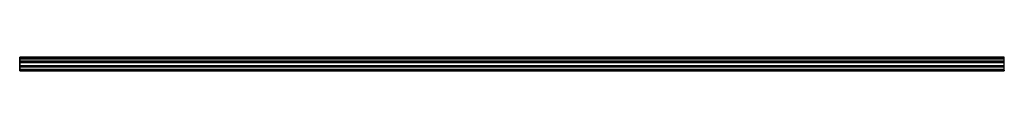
# Model space of a CAD drawing. Header units: millimetres. Extents: x 0 to 2500, y -17 to 17.
import ezdxf

# ---------------------------------------------------------------- set-up
doc = ezdxf.new("R2010")
doc.units = ezdxf.units.MM
doc.header["$LTSCALE"] = 10
doc.linetypes.add('ALLCAD_Strich', pattern=[0.2, 0.15, -0.05])
for name, color, linetype in [('BESCH_KONT_sich_schn_ansi_2d', 40, 'Continuous'), ('BESCH_KONT_sich_schn_grun_2d', 10, 'Continuous'), ('BESCH_KONT_sich_schn_seit_2d', 160, 'Continuous')]:
    doc.layers.add(name, color=color, linetype=linetype)

msp = doc.modelspace()

# ---------------------------------------------------------------- linework, layer by layer
at = {"layer": 'BESCH_KONT_sich_schn_ansi_2d', "linetype": 'ALLCAD_Strich'}
for p, q in [((0, -17, -5), (2500, -17, -5)), ((0, -17, -4.5), (2500, -17, -4.5)), ((0, -17, -2.5), (2500, -17, -2.5)), ((0, -17, -30), (2500, -17, -30)), ((0, -17, -28.5), (2500, -17, -28.5)), ((0, -17, -29.5), (2500, -17, -29.5)), ((0, -17, -31), (2500, -17, -31)), ((0, -17, -4.5), (0, -17, -4.5)), ((0, -17, -4.5), (0, -17, -4.5)), ((0, -17, -4.5), (0, -17, -4.5)), ((0, -17, -4.5), (0, -17, -4.5)), ((0, -17, -4.5), (0, -17, -4.5)), ((0, -17, -4.5), (0, -17, -4.5)), ((0, -17, -4.5), (0, -17, -4.5)), ((0, -17, -4.5), (0, -17, -4.5)), ((0, -17, -4.5), (0, -17, -4.5)), ((0, -17, -4.5), (0, -17, -4.5)), ((0, -17, -4.5), (0, -17, -4.5)), ((0, -17, -4.5), (0, -17, -4.5)), ((0, -17, -4.5), (0, -17, -4.5)), ((0, -17, -4.5), (0, -17, -4.5)), ((0, -17, -4.5), (0, -17, -4.5)), ((0, -17, -4.5), (0, -17, -4.5)), ((0, -17, -4.5), (0, -17, -4.5)), ((0, -17, -4.5), (0, -17, -4.5)), ((0, -17, -4.5), (0, -17, -4.5)), ((0, -17, -4.5), (0, -17, -4.5)), ((0, -17, -4.5), (0, -17, -4.5)), ((0, -17, -4.5), (0, -17, -4.5)), ((0, -17, -4.5), (0, -17, -4.5)), ((0, -17), (2500, -17)), ((0, -17, -1), (0, -17)), ((0, -17, -33), (0, -17, -31.5)), ((2500, -17, -33), (0, -17, -33)), ((0, -17, -31.5), (2500, -17, -31.5)), ((0, -17, -1), (0, -17, -31.5)), ((2500, -17, -1), (0, -17, -1)), ((2500, -17), (2500, -17, -1)), ((2500, -17, -31.5), (2500, -17, -33)), ((2500, -17, -1), (2500, -17, -31.5))]:
    msp.add_line(p, q, dxfattribs=at)
at = {"layer": 'BESCH_KONT_sich_schn_ansi_2d', "linetype": 'ALLCAD_Strich', "extrusion": (0, 1, 0)}
for radius, start, end in [(0.00271, 270, 360), (0.00271, 0, 90), (0.00116, 180, 270), (0.00116, 90, 180), (0.00271, 270, 360), (0.00271, 0, 90), (0.00116, 180, 270), (0.00116, 90, 180), (0.00093, 180, 270), (0.00093, 90, 180)]:
    msp.add_arc((0, -4.5, -17), radius, start, end, dxfattribs=at)
at = {"layer": 'BESCH_KONT_sich_schn_ansi_2d', "linetype": 'ALLCAD_Strich', "extrusion": (0, -1, 0)}
for radius, start, end in [(0.00116, 90, 180), (0.00116, 180, 270), (0.00271, 0, 90), (0.00271, 270, 360), (0.00116, 90, 180), (0.00116, 180, 270), (0.00271, 0, 90), (0.00271, 270, 360), (0.00217, 0, 90), (0.00217, 270, 0)]:
    msp.add_arc((0, -4.5, 17), radius, start, end, dxfattribs=at)
at = {"layer": 'BESCH_KONT_sich_schn_grun_2d', "linetype": 'ALLCAD_Strich'}
for p, q in [((0, 17, -33), (0, 16.5, -33)), ((2500, 17, -33), (0, 17, -33)), ((0, 16.5, -33), (0, 15.5, -33)), ((0, 16.5, -33), (2500, 16.5, -33)), ((0, 15.5, -33), (0, -15.5, -33)), ((0, 15.5, -33), (2500, 15.5, -33)), ((0, 14.5, -33), (2500, 14.5, -33)), ((0, 12.9, -33), (2500, 12.9, -33)), ((2500, 7.5, -33), (0, 7.5, -33)), ((0, 6, -33), (2500, 6, -33)), ((0, 5.5, -33), (2500, 5.5, -33)), ((0, 4.5, -33), (2500, 4.5, -33)), ((0, 4, -33), (2500, 4, -33)), ((2500, 16.5, -33), (2500, 17, -33)), ((2500, 15.5, -33), (2500, 16.5, -33)), ((2500, -15.5, -33), (2500, 15.5, -33)), ((0, -4, -33), (2500, -4, -33)), ((0, -4.5, -33), (2500, -4.5, -33)), ((0, -5.5, -33), (0, -5.5, -33)), ((0, -5.5, -33), (0, -5.5, -33)), ((0, -5.5, -33), (0, -5.5, -33)), ((0, -5.5, -33), (0, -5.5, -33)), ((0, -5.5, -33), (0, -5.5, -33)), ((0, -5.5, -33), (0, -5.5, -33)), ((0, -5.5, -33), (0, -5.5, -33)), ((0, -5.5, -33), (0, -5.5, -33)), ((0, -5.5, -33), (0, -5.5, -33)), ((0, -5.5, -33), (0, -5.5, -33)), ((0, -5.5, -33), (0, -5.5, -33)), ((0, -5.5, -33), (0, -5.5, -33)), ((0, -5.5, -33), (0, -5.5, -33)), ((0, -5.5, -33), (0, -5.5, -33)), ((0, -5.5, -33), (0, -5.5, -33)), ((0, -5.5, -33), (0, -5.5, -33)), ((0, -5.5, -33), (0, -5.5, -33)), ((0, -5.5, -33), (0, -5.5, -33)), ((0, -5.5, -33), (0, -5.5, -33)), ((0, -5.5, -33), (0, -5.5, -33)), ((0, -5.5, -33), (0, -5.5, -33)), ((0, -5.5, -33), (2500, -5.5, -33)), ((0, -5.5, -33), (0, -5.5, -33)), ((0, -5.5, -33), (0, -5.5, -33)), ((0, -5.5, -33), (0, -5.5, -33)), ((0, -5.5, -33), (0, -5.5, -33)), ((0, -5.5, -33), (0, -5.5, -33)), ((0, -5.5, -33), (0, -5.5, -33)), ((0, -5.5, -33), (0, -5.5, -33)), ((0, -5.5, -33), (0, -5.5, -33)), ((0, -5.5, -33), (0, -5.5, -33)), ((0, -6, -33), (2500, -6, -33)), ((0, -7.5, -33), (2500, -7.5, -33)), ((0, -12.9, -33), (2500, -12.9, -33)), ((0, -14.5, -33), (2500, -14.5, -33)), ((0, -15.5, -33), (2500, -15.5, -33)), ((0, -16.5, -33), (0, -15.5, -33)), ((0, -16.5, -33), (2500, -16.5, -33)), ((0, -17, -33), (0, -16.5, -33)), ((2500, -17, -33), (0, -17, -33)), ((2500, -15.5, -33), (2500, -16.5, -33)), ((2500, -16.5, -33), (2500, -17, -33))]:
    msp.add_line(p, q, dxfattribs=at)
at = {"layer": 'BESCH_KONT_sich_schn_seit_2d', "linetype": 'ALLCAD_Strich'}
for p, q in [((0, 17, -1), (0, 16.5, -1)), ((0, 16.5, -31.5), (0, 17, -31.5)), ((0, 17, -1), (0, 17, -31.5)), ((0, 16.5, -2.5), (0, 15.5, -2.5)), ((0, 16.5, -1), (0, 16.5, -2.5)), ((0, 15.5, -30), (0, 16.5, -30)), ((0, 16.5, -30), (0, 16.5, -31.5)), ((0, 15.5, -2.5), (0, 15.5)), ((0, 15.5, -33), (0, 15.5, -30)), ((0, 15.5, -33), (0, 7.5, -33)), ((0, 15.5), (0, -15.5)), ((0, 14.5, -28.5), (0, 14.5, -2.5)), ((0, 12.9, -28.5), (0, 14.5, -28.5)), ((0, 5.5, -2.5), (0, 14.5, -2.5)), ((0, 12.9, -29.5), (0, 12.9, -28.5)), ((0, 7.5, -31), (0, 12.9, -29.5)), ((0, 7.5, -33), (0, 7.5, -31)), ((0, 5.5, -4.5), (0, 6, -4.5)), ((0, 6, -4.5), (0, 6, -5)), ((0, 6, -5), (0, 4, -5)), ((0, 5.5, -2.5), (0, 5.5, -4.5)), ((0, 4, -4.5), (0, 4.5, -4.5)), ((0, 4.5, -4.5), (0, 4.5, -2.5)), ((0, -4.5, -2.5), (0, 4.5, -2.5)), ((0, 4, -5), (0, 4, -4.5)), ((0, -4, -5), (0, -6, -5)), ((0, -4, -4.5), (0, -4, -5)), ((0, -4.5, -4.5), (0, -4, -4.5)), ((0, -4.5, -2.5), (0, -4.5, -4.5)), ((0, -5.5, -4.5), (0, -5.5, -4.5)), ((0, -5.5, -4.5), (0, -5.5, -4.5)), ((0, -5.5, -4.5), (0, -5.5, -4.5)), ((0, -5.5, -4.5), (0, -5.5, -4.5)), ((0, -5.5, -4.5), (0, -5.5, -4.5)), ((0, -5.5, -4.5), (0, -5.5, -4.5)), ((0, -5.5, -4.5), (0, -5.5, -4.5)), ((0, -5.5, -4.5), (0, -5.5, -4.5)), ((0, -5.5, -4.5), (0, -5.5, -4.5)), ((0, -5.5, -4.5), (0, -5.5, -4.5)), ((0, -5.5, -4.5), (0, -5.5, -4.5)), ((0, -5.5, -4.5), (0, -5.5, -4.5)), ((0, -6, -4.5), (0, -5.5, -4.5)), ((0, -14.5, -2.5), (0, -5.5, -2.5)), ((0, -5.5, -4.5), (0, -5.5, -4.5)), ((0, -5.5, -4.5), (0, -5.5, -4.5)), ((0, -5.5, -4.5), (0, -5.5, -4.5)), ((0, -5.5, -4.5), (0, -5.5, -4.5)), ((0, -5.5, -4.5), (0, -5.5, -4.5)), ((0, -5.5, -4.5), (0, -5.5, -4.5)), ((0, -5.5, -4.5), (0, -5.5, -4.5)), ((0, -5.5, -4.5), (0, -5.5, -2.5)), ((0, -6, -5), (0, -6, -4.5)), ((0, -15.5, -33), (0, -7.5, -33)), ((0, -7.5, -33), (0, -7.5, -31)), ((0, -12.9, -29.5), (0, -7.5, -31)), ((0, -12.9, -28.5), (0, -14.5, -28.5)), ((0, -12.9, -28.5), (0, -12.9, -29.5)), ((0, -14.5, -28.5), (0, -14.5, -2.5)), ((0, -15.5, -2.5), (0, -15.5)), ((0, -16.5, -2.5), (0, -15.5, -2.5)), ((0, -15.5, -30), (0, -16.5, -30)), ((0, -15.5, -33), (0, -15.5, -30)), ((0, -16.5, -1), (0, -16.5, -2.5)), ((0, -17, -1), (0, -16.5, -1)), ((0, -16.5, -30), (0, -16.5, -31.5)), ((0, -16.5, -31.5), (0, -17, -31.5)), ((0, -17, -1), (0, -17, -31.5))]:
    msp.add_line(p, q, dxfattribs=at)

doc.saveas('drawing.dxf')
